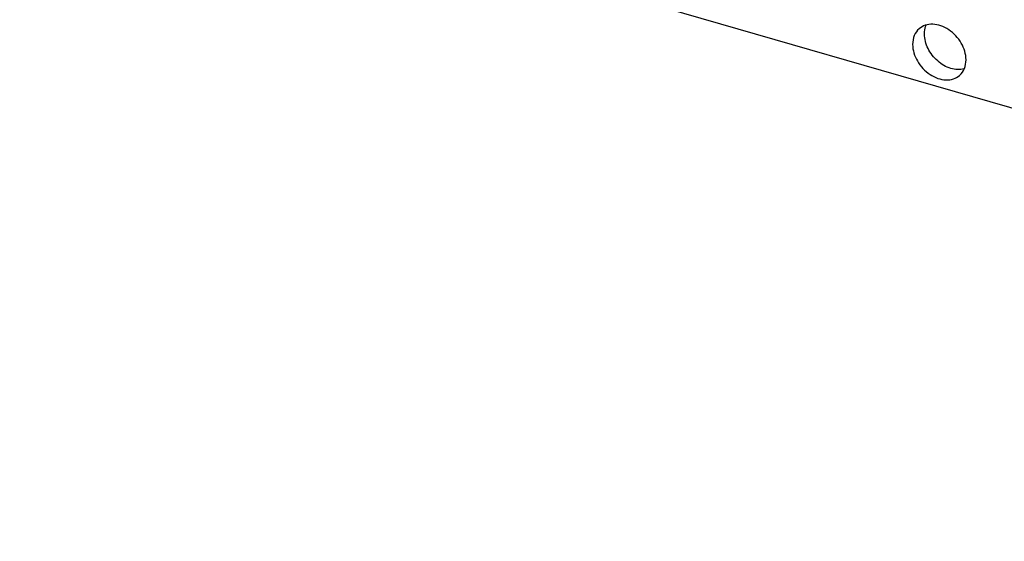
# Model space of a CAD drawing. Header units: millimetres. Extents: x 0 to 210, y 0 to 297.
# Tile 21 of 56: x 65.84 to 75.64, y 234.34 to 239.54. Entities that reach past the tile are written whole.
import ezdxf

# ---------------------------------------------------------------- set-up
doc = ezdxf.new("R2010")
doc.units = ezdxf.units.MM
doc.header["$LTSCALE"] = 19.36
doc.layers.get('0').update_dxf_attribs({"linetype": 'CONTINUOUS'})

msp = doc.modelspace()

# ---------------------------------------------------------------- linework, layer by layer
at = {"color": 7, "linetype": 'CONTINUOUS'}
msp.add_line((65.83727, 241.51068), (134.25328, 221.76068), dxfattribs=at)
for points, knots in [([(75.25839, 239.13745), (75.25839, 239.19482), (75.22042, 239.31358), (75.11581, 239.4249), (75.00996, 239.47865), (74.92906, 239.49508), (74.85264, 239.4859), (74.80903, 239.46174), (74.79132, 239.44641)], [0, 0, 0, 0, 0.2569342, 0.5308022, 0.6620263, 0.7836227, 0.8951218, 1, 1, 1, 1]), ([(74.84426, 239.39309), (74.84426, 239.40114), (74.84565, 239.43204), (74.85301, 239.4628), (74.86213, 239.48377)], [0, 0, 0, 0, 0.260484, 1, 1, 1, 1]), ([(74.79132, 239.44641), (74.77047, 239.42835), (74.7361, 239.37929), (74.7264, 239.32091), (74.7264, 239.29102)], [0, 0, 0, 0, 0.4799954, 1, 1, 1, 1]), ([(75.24043, 239.04676), (75.19775, 239.03513), (75.09747, 239.04214), (74.96778, 239.11979), (74.87217, 239.24221), (74.84426, 239.34417), (74.84426, 239.39309)], [0, 0, 0, 0, 0.2253089, 0.4826787, 0.7507851, 1, 1, 1, 1]), ([(74.7264, 239.29102), (74.7264, 239.23365), (74.76437, 239.11488), (74.86898, 239.00357), (74.97484, 238.94982), (75.05573, 238.93338), (75.13216, 238.94256), (75.17576, 238.96672), (75.19347, 238.98206)], [0, 0, 0, 0, 0.2569342, 0.5308022, 0.6620263, 0.7836227, 0.8951218, 1, 1, 1, 1]), ([(75.19347, 238.98206), (75.21432, 239.00012), (75.24869, 239.04918), (75.25839, 239.10756), (75.25839, 239.13745)], [0, 0, 0, 0, 0.4799954, 1, 1, 1, 1])]:
    msp.add_open_spline(points, degree=3, knots=knots, dxfattribs=at)

doc.saveas('drawing.dxf')
